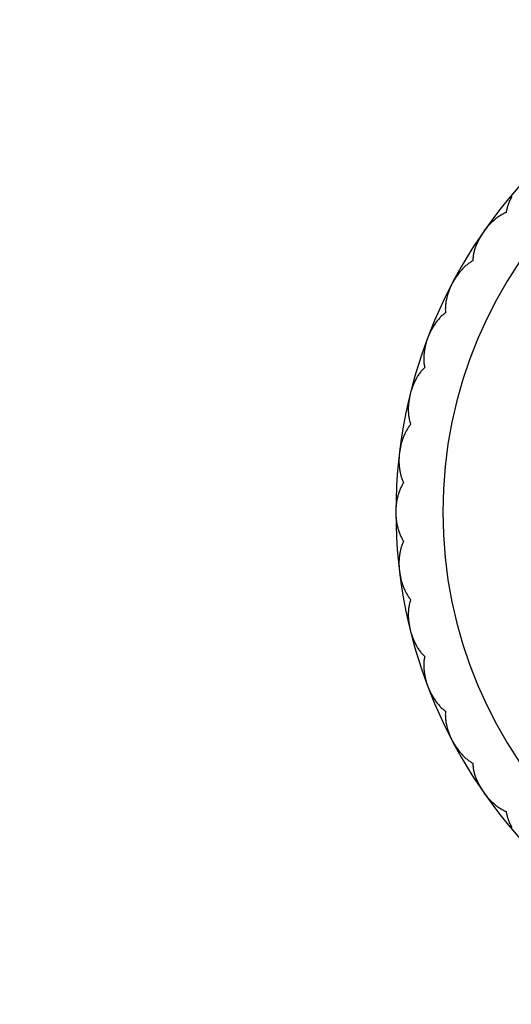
# Model space of a CAD drawing. Header units: millimetres. Extents: x 4000 to 4464, y 2847 to 2978.
# Tile 3 of 4: x 4348 to 4390, y 2847 to 2931. Entities that reach past the tile are written whole.
import ezdxf

# ---------------------------------------------------------------- set-up
doc = ezdxf.new("R2010")
doc.units = ezdxf.units.MM
doc.layers.add('Vuelta lamp - Ferm Living', color=7, linetype='Continuous', true_color=0x000000)

msp = doc.modelspace()

# ---------------------------------------------------------------- linework, layer by layer
at = {"layer": 'Vuelta lamp - Ferm Living'}
msp.add_lwpolyline([(4389.795, 2915.926), (4389.714, 2915.777), (4389.676, 2915.702), (4389.639, 2915.626), (4389.603, 2915.549), (4389.57, 2915.473), (4389.537, 2915.396), (4389.507, 2915.319), (4389.478, 2915.242), (4389.451, 2915.165), (4389.425, 2915.088), (4389.402, 2915.011), (4389.38, 2914.934), (4389.36, 2914.858), (4389.342, 2914.782), (4389.326, 2914.706), (4389.312, 2914.631), (4389.3, 2914.557), (4389.231, 2914.528), (4389.162, 2914.496), (4389.092, 2914.463), (4389.023, 2914.427), (4388.953, 2914.389), (4388.884, 2914.35), (4388.815, 2914.309), (4388.746, 2914.266), (4388.678, 2914.221), (4388.61, 2914.174), (4388.542, 2914.126), (4388.476, 2914.076), (4388.409, 2914.025), (4388.344, 2913.973), (4388.279, 2913.919), (4388.215, 2913.863), (4388.09, 2913.75), (4387.968, 2913.632), (4387.851, 2913.51), (4387.739, 2913.386), (4387.631, 2913.259), (4387.528, 2913.131), (4387.431, 2913.002), (4387.339, 2912.872), (4387.25, 2912.74), (4387.164, 2912.603), (4387.08, 2912.462), (4387, 2912.316), (4386.924, 2912.167), (4386.852, 2912.015), (4386.785, 2911.859), (4386.723, 2911.702), (4386.694, 2911.622), (4386.666, 2911.543), (4386.64, 2911.463), (4386.616, 2911.382), (4386.593, 2911.302), (4386.572, 2911.222), (4386.553, 2911.142), (4386.535, 2911.062), (4386.519, 2910.983), (4386.505, 2910.903), (4386.493, 2910.825), (4386.482, 2910.746), (4386.474, 2910.669), (4386.467, 2910.592), (4386.462, 2910.516), (4386.459, 2910.441), (4386.394, 2910.403), (4386.329, 2910.364), (4386.264, 2910.322), (4386.199, 2910.278), (4386.135, 2910.233), (4386.071, 2910.185), (4386.007, 2910.136), (4385.944, 2910.085), (4385.882, 2910.032), (4385.82, 2909.978), (4385.759, 2909.922), (4385.698, 2909.864), (4385.639, 2909.805), (4385.58, 2909.745), (4385.522, 2909.684), (4385.465, 2909.621), (4385.355, 2909.493), (4385.248, 2909.362), (4385.147, 2909.227), (4385.05, 2909.09), (4384.958, 2908.951), (4384.872, 2908.812), (4384.791, 2908.672), (4384.715, 2908.532), (4384.643, 2908.39), (4384.574, 2908.244), (4384.508, 2908.093), (4384.446, 2907.939), (4384.388, 2907.782), (4384.335, 2907.622), (4384.287, 2907.459), (4384.245, 2907.296), (4384.225, 2907.213), (4384.208, 2907.131), (4384.192, 2907.048), (4384.177, 2906.966), (4384.164, 2906.884), (4384.153, 2906.801), (4384.143, 2906.72), (4384.135, 2906.638), (4384.129, 2906.557), (4384.125, 2906.477), (4384.122, 2906.397), (4384.121, 2906.318), (4384.122, 2906.24), (4384.124, 2906.163), (4384.129, 2906.087), (4384.135, 2906.012), (4384.075, 2905.967), (4384.015, 2905.92), (4383.955, 2905.871), (4383.896, 2905.82), (4383.838, 2905.766), (4383.78, 2905.712), (4383.723, 2905.655), (4383.667, 2905.597), (4383.611, 2905.537), (4383.556, 2905.475), (4383.502, 2905.412), (4383.449, 2905.348), (4383.397, 2905.283), (4383.346, 2905.216), (4383.296, 2905.148), (4383.247, 2905.079), (4383.153, 2904.938), (4383.063, 2904.795), (4382.978, 2904.649), (4382.899, 2904.501), (4382.824, 2904.353), (4382.755, 2904.204), (4382.692, 2904.055), (4382.633, 2903.907), (4382.579, 2903.758), (4382.528, 2903.604), (4382.481, 2903.447), (4382.438, 2903.286), (4382.4, 2903.123), (4382.366, 2902.958), (4382.338, 2902.791), (4382.315, 2902.623), (4382.306, 2902.539), (4382.299, 2902.455), (4382.293, 2902.371), (4382.288, 2902.288), (4382.285, 2902.204), (4382.284, 2902.121), (4382.284, 2902.039), (4382.286, 2901.957), (4382.29, 2901.876), (4382.295, 2901.796), (4382.302, 2901.716), (4382.311, 2901.638), (4382.321, 2901.561), (4382.333, 2901.484), (4382.346, 2901.409), (4382.361, 2901.336), (4382.307, 2901.284), (4382.253, 2901.23), (4382.2, 2901.174), (4382.148, 2901.116), (4382.096, 2901.056), (4382.046, 2900.995), (4381.996, 2900.931), (4381.947, 2900.867), (4381.898, 2900.801), (4381.851, 2900.733), (4381.805, 2900.664), (4381.76, 2900.594), (4381.717, 2900.522), (4381.674, 2900.45), (4381.633, 2900.377), (4381.592, 2900.302), (4381.516, 2900.151), (4381.444, 2899.998), (4381.377, 2899.843), (4381.316, 2899.687), (4381.26, 2899.53), (4381.21, 2899.374), (4381.165, 2899.219), (4381.124, 2899.065), (4381.088, 2898.91), (4381.056, 2898.751), (4381.029, 2898.59), (4381.005, 2898.425), (4380.987, 2898.258), (4380.974, 2898.09), (4380.966, 2897.921), (4380.964, 2897.752), (4380.965, 2897.667), (4380.967, 2897.583), (4380.972, 2897.499), (4380.977, 2897.416), (4380.984, 2897.333), (4380.993, 2897.25), (4381.003, 2897.168), (4381.015, 2897.087), (4381.028, 2897.007), (4381.043, 2896.928), (4381.06, 2896.85), (4381.078, 2896.773), (4381.097, 2896.698), (4381.118, 2896.624), (4381.14, 2896.551), (4381.164, 2896.48), (4381.117, 2896.421), (4381.07, 2896.361), (4381.024, 2896.299), (4380.979, 2896.235), (4380.935, 2896.17), (4380.892, 2896.103), (4380.85, 2896.034), (4380.809, 2895.964), (4380.769, 2895.893), (4380.731, 2895.82), (4380.694, 2895.746), (4380.657, 2895.671), (4380.622, 2895.594), (4380.589, 2895.517), (4380.557, 2895.44), (4380.526, 2895.361), (4380.468, 2895.202), (4380.415, 2895.041), (4380.368, 2894.879), (4380.326, 2894.717), (4380.289, 2894.555), (4380.258, 2894.394), (4380.231, 2894.234), (4380.21, 2894.076), (4380.193, 2893.918), (4380.18, 2893.757), (4380.172, 2893.593), (4380.169, 2893.427), (4380.171, 2893.259), (4380.178, 2893.091), (4380.191, 2892.922), (4380.209, 2892.753), (4380.22, 2892.67), (4380.233, 2892.586), (4380.247, 2892.504), (4380.263, 2892.421), (4380.28, 2892.34), (4380.299, 2892.259), (4380.319, 2892.179), (4380.34, 2892.1), (4380.363, 2892.022), (4380.387, 2891.945), (4380.413, 2891.87), (4380.44, 2891.796), (4380.468, 2891.723), (4380.498, 2891.652), (4380.529, 2891.582), (4380.561, 2891.515), (4380.521, 2891.451), (4380.482, 2891.386), (4380.444, 2891.319), (4380.407, 2891.25), (4380.371, 2891.18), (4380.337, 2891.108), (4380.303, 2891.035), (4380.271, 2890.96), (4380.24, 2890.884), (4380.211, 2890.807), (4380.183, 2890.729), (4380.156, 2890.65), (4380.13, 2890.571), (4380.106, 2890.49), (4380.083, 2890.409), (4380.062, 2890.327), (4380.024, 2890.162), (4379.991, 2889.996), (4379.963, 2889.83), (4379.941, 2889.664), (4379.925, 2889.498), (4379.913, 2889.335), (4379.906, 2889.173), (4379.904, 2889.014), (4379.906, 2888.855), (4379.913, 2888.693), (4379.925, 2888.529), (4379.941, 2888.364), (4379.963, 2888.198), (4379.991, 2888.031), (4380.024, 2887.865), (4380.062, 2887.7), (4380.083, 2887.619), (4380.106, 2887.537), (4380.13, 2887.457), (4380.156, 2887.377), (4380.183, 2887.298), (4380.211, 2887.22), (4380.24, 2887.143), (4380.271, 2887.068), (4380.303, 2886.993), (4380.337, 2886.92), (4380.371, 2886.848), (4380.407, 2886.778), (4380.444, 2886.709), (4380.482, 2886.642), (4380.521, 2886.577), (4380.561, 2886.513), (4380.529, 2886.445), (4380.498, 2886.376), (4380.468, 2886.304), (4380.44, 2886.232), (4380.413, 2886.158), (4380.387, 2886.082), (4380.363, 2886.005), (4380.34, 2885.927), (4380.319, 2885.849), (4380.299, 2885.769), (4380.28, 2885.688), (4380.263, 2885.606), (4380.247, 2885.524), (4380.233, 2885.441), (4380.22, 2885.358), (4380.209, 2885.274), (4380.191, 2885.106), (4380.178, 2884.937), (4380.171, 2884.768), (4380.169, 2884.601), (4380.172, 2884.435), (4380.18, 2884.271), (4380.193, 2884.109), (4380.21, 2883.951), (4380.231, 2883.794), (4380.258, 2883.634), (4380.289, 2883.473), (4380.326, 2883.311), (4380.368, 2883.148), (4380.415, 2882.987), (4380.467, 2882.826), (4380.526, 2882.667), (4380.557, 2882.588), (4380.589, 2882.51), (4380.622, 2882.433), (4380.657, 2882.357), (4380.693, 2882.282), (4380.731, 2882.208), (4380.769, 2882.135), (4380.809, 2882.064), (4380.85, 2881.994), (4380.892, 2881.925), (4380.935, 2881.858), (4380.979, 2881.793), (4381.024, 2881.729), (4381.07, 2881.667), (4381.117, 2881.607), (4381.164, 2881.549), (4381.165, 2881.548), (4381.164, 2881.547), (4381.141, 2881.476), (4381.118, 2881.403), (4381.097, 2881.329), (4381.078, 2881.253), (4381.06, 2881.177), (4381.043, 2881.099), (4381.028, 2881.02), (4381.015, 2880.94), (4381.003, 2880.859), (4380.993, 2880.777), (4380.984, 2880.695), (4380.977, 2880.612), (4380.972, 2880.528), (4380.967, 2880.444), (4380.965, 2880.36), (4380.964, 2880.275), (4380.966, 2880.106), (4380.974, 2879.937), (4380.987, 2879.769), (4381.005, 2879.602), (4381.029, 2879.438), (4381.056, 2879.276), (4381.088, 2879.117), (4381.124, 2878.962), (4381.165, 2878.809), (4381.21, 2878.653), (4381.26, 2878.497), (4381.316, 2878.341), (4381.377, 2878.184), (4381.444, 2878.029), (4381.516, 2877.876), (4381.592, 2877.725), (4381.633, 2877.651), (4381.674, 2877.578), (4381.717, 2877.505), (4381.76, 2877.434), (4381.805, 2877.363), (4381.851, 2877.295), (4381.898, 2877.227), (4381.947, 2877.161), (4381.996, 2877.096), (4382.046, 2877.033), (4382.096, 2876.971), (4382.148, 2876.912), (4382.2, 2876.854), (4382.253, 2876.798), (4382.307, 2876.744), (4382.361, 2876.692), (4382.346, 2876.618), (4382.333, 2876.543), (4382.321, 2876.467), (4382.311, 2876.39), (4382.302, 2876.311), (4382.295, 2876.232), (4382.29, 2876.151), (4382.286, 2876.07), (4382.284, 2875.989), (4382.284, 2875.906), (4382.285, 2875.823), (4382.288, 2875.74), (4382.293, 2875.656), (4382.299, 2875.572), (4382.306, 2875.488), (4382.315, 2875.404), (4382.338, 2875.237), (4382.366, 2875.07), (4382.4, 2874.904), (4382.438, 2874.741), (4382.481, 2874.581), (4382.528, 2874.423), (4382.579, 2874.27), (4382.633, 2874.12), (4382.692, 2873.972), (4382.755, 2873.824), (4382.824, 2873.675), (4382.899, 2873.526), (4382.978, 2873.379), (4383.063, 2873.233), (4383.153, 2873.089), (4383.247, 2872.949), (4383.296, 2872.88), (4383.346, 2872.812), (4383.397, 2872.745), (4383.449, 2872.679), (4383.502, 2872.615), (4383.556, 2872.552), (4383.611, 2872.491), (4383.667, 2872.431), (4383.723, 2872.373), (4383.78, 2872.316), (4383.838, 2872.261), (4383.896, 2872.208), (4383.955, 2872.157), (4384.015, 2872.108), (4384.075, 2872.06), (4384.135, 2872.015), (4384.129, 2871.94), (4384.124, 2871.864), (4384.122, 2871.787), (4384.121, 2871.709), (4384.122, 2871.63), (4384.125, 2871.551), (4384.129, 2871.47), (4384.135, 2871.389), (4384.143, 2871.308), (4384.153, 2871.226), (4384.164, 2871.144), (4384.177, 2871.062), (4384.192, 2870.979), (4384.208, 2870.897), (4384.225, 2870.814), (4384.245, 2870.732), (4384.287, 2870.568), (4384.335, 2870.406), (4384.388, 2870.246), (4384.446, 2870.088), (4384.508, 2869.934), (4384.574, 2869.784), (4384.643, 2869.637), (4384.715, 2869.495), (4384.791, 2869.356), (4384.872, 2869.216), (4384.958, 2869.076), (4385.05, 2868.937), (4385.147, 2868.801), (4385.248, 2868.666), (4385.355, 2868.534), (4385.465, 2868.406), (4385.522, 2868.344), (4385.58, 2868.282), (4385.639, 2868.222), (4385.698, 2868.163), (4385.759, 2868.106), (4385.82, 2868.05), (4385.882, 2867.996), (4385.944, 2867.943), (4386.007, 2867.892), (4386.071, 2867.842), (4386.135, 2867.795), (4386.199, 2867.749), (4386.264, 2867.706), (4386.329, 2867.664), (4386.394, 2867.624), (4386.459, 2867.587), (4386.462, 2867.512), (4386.467, 2867.436), (4386.474, 2867.359), (4386.482, 2867.281), (4386.493, 2867.203), (4386.505, 2867.124), (4386.519, 2867.045), (4386.535, 2866.965), (4386.553, 2866.885), (4386.572, 2866.805), (4386.593, 2866.725), (4386.616, 2866.645), (4386.64, 2866.565), (4386.666, 2866.485), (4386.694, 2866.405), (4386.723, 2866.326), (4386.785, 2866.168), (4386.852, 2866.013), (4386.924, 2865.86), (4387, 2865.711), (4387.08, 2865.566), (4387.164, 2865.424), (4387.25, 2865.287), (4387.339, 2865.155), (4387.431, 2865.025), (4387.528, 2864.896), (4387.631, 2864.768), (4387.739, 2864.642), (4387.851, 2864.517), (4387.968, 2864.396), (4388.09, 2864.278), (4388.215, 2864.164), (4388.279, 2864.109), (4388.344, 2864.055), (4388.409, 2864.002), (4388.476, 2863.951), (4388.542, 2863.901), (4388.61, 2863.853), (4388.678, 2863.807), (4388.746, 2863.762), (4388.815, 2863.719), (4388.884, 2863.678), (4388.953, 2863.638), (4389.023, 2863.601), (4389.092, 2863.565), (4389.162, 2863.531), (4389.231, 2863.5), (4389.3, 2863.471), (4389.312, 2863.396), (4389.326, 2863.321), (4389.342, 2863.246), (4389.36, 2863.17), (4389.38, 2863.094), (4389.402, 2863.017), (4389.425, 2862.94), (4389.451, 2862.863), (4389.478, 2862.786), (4389.507, 2862.709), (4389.537, 2862.632), (4389.57, 2862.555), (4389.603, 2862.478), (4389.639, 2862.402), (4389.676, 2862.326), (4389.714, 2862.251), (4389.795, 2862.102)], dxfattribs=at)
at = {"layer": 'Vuelta lamp - Ferm Living', "extrusion": (-6.99611e-15, 1, -1.21509e-28)}
msp.add_lwpolyline([(-4421.904, 3.394), (-4421.904, 108.127, -1), (-4291.904, 108.127), (-4291.904, 3.394)], format="xyb", dxfattribs=at)
at = {"layer": 'Vuelta lamp - Ferm Living', "extrusion": (0, 0, -1)}
for radius in [42, 38]:
    msp.add_circle((-4421.904, 2889.014, -3.394), radius, dxfattribs=at)

doc.saveas('drawing.dxf')
